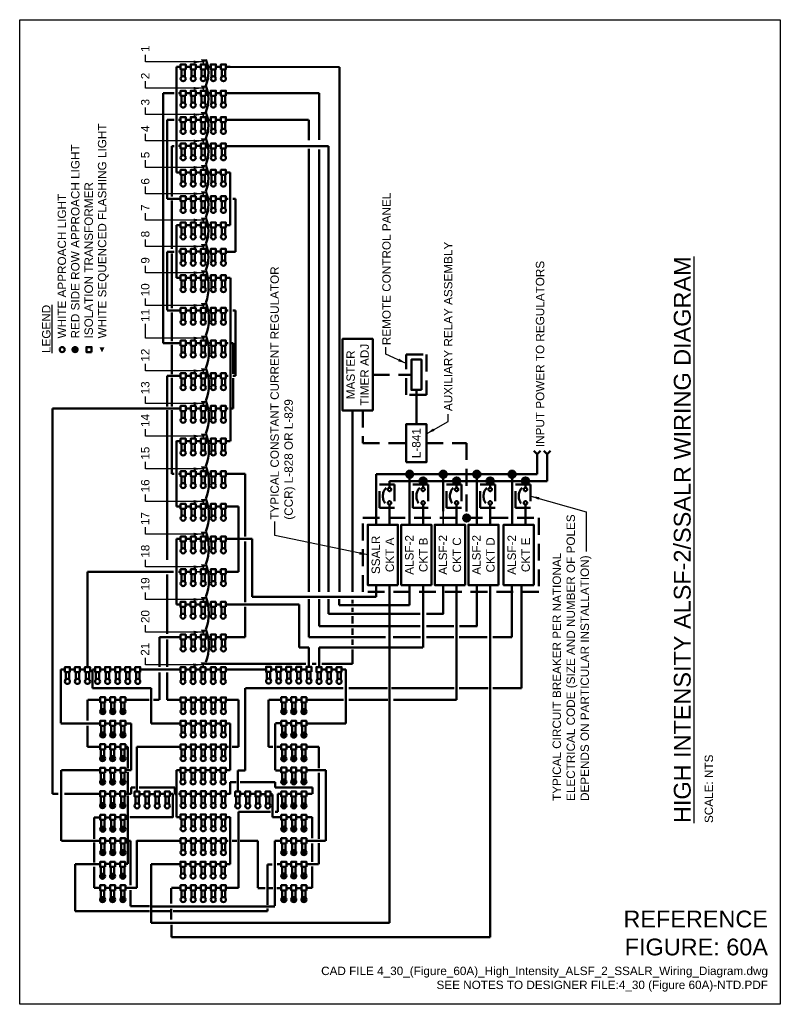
# Model space of a CAD drawing. Header units: inches. Extents: x 0 to 8.5, y 0 to 11.
import ezdxf
from ezdxf.enums import TextEntityAlignment as Align

# ---------------------------------------------------------------- set-up
doc = ezdxf.new("R2010")
doc.units = ezdxf.units.IN
doc.header["$LTSCALE"] = 0.375
doc.header["$MEASUREMENT"] = 0
doc.linetypes.add('DASHED', pattern=[0.75, 0.5, -0.25])
doc.layers.get('0').update_dxf_attribs({"linetype": 'CONTINUOUS', "lineweight": 35})
for name, color, linetype, lineweight in [('E-AFLD-DEVC', 23, 'CONTINUOUS', 50), ('E-AFLD-LITE-APPR', 203, 'CONTINUOUS', 50), ('E-AFLD-LITE-RUNW', 203, 'CONTINUOUS', 50), ('E-DETL', 3, 'CONTINUOUS', 35), ('E-POWR-CIRC', 83, 'CONTINUOUS', 50), ('E-POWR-DEVC', 23, 'CONTINUOUS', 50), ('G-ANNO-RDME', 5, 'CONTINUOUS', 18)]:
    doc.layers.add(name, color=color, linetype=linetype, lineweight=lineweight)
doc.layers.add('G-ANNO-TEXT', color=7, linetype='CONTINUOUS')
doc.layers.add('G-ANNO-TTLB', color=7, linetype='CONTINUOUS')
doc.styles.add('00-E-TITLE-1_1', font='arial.ttf', dxfattribs={"height": 0.1875})
doc.styles.add('01-E-BLDG-1_1', font='arial.ttf', dxfattribs={"height": 0.09375})
doc.styles.add('ROMANS', font='ROMANS.SHX')
doc.styles.get("Standard").update_dxf_attribs({"font": 'simplex.shx'})
doc.dimstyles.new('STANDARD_1_3', dxfattribs={"dimtxt": 0.125, "dimasz": 0.125, "dimexe": 0.0625, "dimexo": 0.0625, "dimgap": 0.0625, "dimtad": 1, "dimdec": 4, "dimzin": 0, "dimdsep": 46, "dimlunit": 4, "dimtxsty": 'Standard', "dimcen": 0.09, "dimclrt": 2, "dimadec": 0, "dimazin": 0, "dimtfac": 1, "dimtdec": 4, "dimtmove": 2, "dimatfit": 3, "dimfxl": 1, "dimtolj": 1, "dimtzin": 0, "dimarcsym": 0})

# ---------------------------------------------------------------- blocks, each defined once
blk = doc.blocks.new('DSWTTO')
for p, q in [((0.056, 0.05), (0.275, 0.05)), ((0.056, -0.05), (0.275, -0.05))]:
    blk.add_line(p, q)
blk.add_lwpolyline([(0.275, -0.075), (0.275, 0.075), (0.425, 0.075), (0.425, -0.075)], close=True)
blk.add_circle((0, 0), 0.075)
blk = doc.blocks.new('FLSHR')
blk.add_solid([(0, 0), (0.15, -0.075), (0.15, 0.075)])
blk = doc.blocks.new('SFEMR')
for p, q in [((0.25, 0), (0, 0)), ((0.25, 0), (0.3, 0.05)), ((0.3, -0.05), (0.25, 0))]:
    blk.add_line(p, q)
at = {"style": 'ROMANS'}
blk.add_attdef('DEVNAME', text='', height=0.05, dxfattribs=at).set_placement((0.225, 0.009), align=Align.BOTTOM_RIGHT)
blk.add_attdef('PIN', text='', height=0.05, dxfattribs=at).set_placement((0.325, 0), align=Align.MIDDLE_LEFT)
blk = doc.blocks.new('A$C03C30148')
blk.add_hatch(color=256).paths.add_polyline_path([(0, 0.075, 1), (0.15, 0.075, 1)])
for p, q in [((0.131, 0.125), (0.35, 0.125)), ((0.131, 0.025), (0.35, 0.025))]:
    blk.add_line(p, q)
blk.add_lwpolyline([(0.35, 0), (0.35, 0.15), (0.5, 0.15), (0.5, 0)], close=True)
blk.add_circle((0.075, 0.075), 0.075)
blk = doc.blocks.new('*X7')
at = {"color": 0}
for p, q in [((-0.075, 0.006), (0.075, 0.006)), ((-0.075, 0.003), (0.075, 0.003)), ((-0.075, 0), (0.075, 0)), ((-0.074, 0.012), (0.074, 0.012)), ((-0.074, 0.009), (0.074, 0.009)), ((-0.073, 0.018), (0.073, 0.018)), ((-0.073, 0.015), (0.073, 0.015)), ((-0.072, 0.021), (0.072, 0.021)), ((-0.071, 0.024), (0.071, 0.024)), ((-0.07, 0.027), (0.07, 0.027)), ((-0.069, 0.03), (0.069, 0.03)), ((-0.067, 0.033), (0.067, 0.033)), ((-0.066, 0.036), (0.066, 0.036)), ((-0.064, 0.039), (0.064, 0.039)), ((-0.062, 0.042), (0.062, 0.042)), ((-0.06, 0.045), (0.06, 0.045)), ((-0.058, 0.048), (0.058, 0.048)), ((-0.055, 0.051), (0.055, 0.051)), ((-0.052, 0.054), (0.052, 0.054)), ((-0.049, 0.057), (0.049, 0.057)), ((-0.045, 0.06), (0.045, 0.06)), ((-0.041, 0.063), (0.041, 0.063)), ((-0.036, 0.066), (0.036, 0.066)), ((-0.029, 0.069), (0.029, 0.069)), ((-0.021, 0.072), (0.021, 0.072)), ((-0.075, -0.003), (0.075, -0.003)), ((-0.075, -0.006), (0.075, -0.006)), ((-0.074, -0.009), (0.074, -0.009)), ((-0.074, -0.012), (0.074, -0.012)), ((-0.073, -0.015), (0.073, -0.015)), ((-0.073, -0.018), (0.073, -0.018)), ((-0.072, -0.021), (0.072, -0.021)), ((-0.071, -0.024), (0.071, -0.024)), ((-0.07, -0.027), (0.07, -0.027)), ((-0.069, -0.03), (0.069, -0.03)), ((-0.067, -0.033), (0.067, -0.033)), ((-0.066, -0.036), (0.066, -0.036)), ((-0.064, -0.039), (0.064, -0.039)), ((-0.062, -0.042), (0.062, -0.042)), ((-0.06, -0.045), (0.06, -0.045)), ((-0.058, -0.048), (0.058, -0.048)), ((-0.055, -0.051), (0.055, -0.051)), ((-0.052, -0.054), (0.052, -0.054)), ((-0.049, -0.057), (0.049, -0.057)), ((-0.045, -0.06), (0.045, -0.06)), ((-0.041, -0.063), (0.041, -0.063)), ((-0.036, -0.066), (0.036, -0.066)), ((-0.029, -0.069), (0.029, -0.069)), ((-0.021, -0.072), (0.021, -0.072))]:
    blk.add_line(p, q, dxfattribs=at)
blk = doc.blocks.new('A$C534B0B4C')
blk.add_solid([(0, 0.028), (0.056, 0), (0.056, 0.056)])
blk = doc.blocks.new('UTPLN')
at = {"linetype": 'Continuous'}
h = blk.add_hatch(color=0, dxfattribs=at)
h.dxf.hatch_style = 1
h.paths.add_polyline_path([(-0.04, 0, 1), (0.04, 0, 1)])
at = {"color": 0, "linetype": 'Continuous'}
blk.add_circle((0, 0), 0.0403, dxfattribs=at)

msp = doc.modelspace()

# ---------------------------------------------------------------- linework, layer by layer
at = {"layer": 'E-AFLD-DEVC'}
msp.add_lwpolyline([(0.803, 7.286), (0.746, 7.286), (0.746, 7.342), (0.803, 7.342)], close=True, dxfattribs=at)
at = {"layer": 'E-AFLD-LITE-APPR'}
for centre in [(0.475, 7.314), (0.619, 7.314)]:
    msp.add_circle(centre, 0.0281, dxfattribs=at)
at = {"layer": 'E-DETL'}
for p, q in [((4.733, 5.358), (4.733, 5.508)), ((1.967, 4.832), (2.023, 4.832)), ((2.08, 4.832), (2.136, 4.832))]:
    msp.add_line(p, q, dxfattribs=at)
at = {"layer": 'E-POWR-CIRC'}
for p, q in [((1.752, 10.472), (1.799, 10.472)), ((1.752, 9.294), (1.752, 10.472)), ((1.855, 10.472), (1.911, 10.472)), ((1.967, 10.472), (2.023, 10.472)), ((2.08, 10.472), (2.136, 10.472)), ((2.192, 10.472), (2.249, 10.472)), ((2.305, 10.472), (2.352, 10.472)), ((2.352, 10.472), (3.574, 10.471)), ((3.574, 4.608), (3.574, 10.47)), ((1.727, 10.18), (1.602, 10.18)), ((1.602, 10.18), (1.602, 7.386)), ((1.775, 10.178), (1.799, 10.178)), ((1.855, 10.178), (1.911, 10.178)), ((1.967, 10.178), (2.023, 10.178)), ((2.08, 10.178), (2.136, 10.178)), ((2.192, 10.178), (2.249, 10.178)), ((2.305, 10.179), (3.348, 10.179)), ((3.346, 9.658), (3.346, 10.178)), ((1.649, 9), (1.649, 9.883)), ((1.649, 9.883), (1.727, 9.883)), ((1.775, 9.883), (1.799, 9.883)), ((1.855, 9.883), (1.911, 9.883)), ((1.967, 9.883), (2.023, 9.883)), ((2.08, 9.883), (2.136, 9.883)), ((2.192, 9.883), (2.249, 9.883)), ((2.305, 9.883), (3.228, 9.883)), ((3.23, 9.881), (3.23, 9.655)), ((1.727, 9.588), (1.702, 9.588)), ((1.702, 9.588), (1.702, 9.023)), ((1.775, 9.589), (1.799, 9.589)), ((1.855, 9.589), (1.911, 9.589)), ((1.967, 9.589), (2.023, 9.589)), ((2.08, 9.589), (2.136, 9.589)), ((2.192, 9.589), (2.249, 9.589)), ((2.305, 9.586), (3.452, 9.586)), ((3.452, 4.608), (3.452, 9.586)), ((3.23, 9.556), (3.23, 4.608)), ((3.346, 4.608), (3.346, 9.551)), ((1.752, 9.294), (1.799, 9.294)), ((1.855, 9.294), (1.911, 9.294)), ((1.967, 9.294), (2.023, 9.294)), ((2.08, 9.294), (2.136, 9.294)), ((2.192, 9.294), (2.249, 9.294)), ((2.305, 9.294), (2.352, 9.294)), ((2.352, 8.705), (2.352, 9.294)), ((1.797, 8.998), (1.649, 8.998)), ((1.702, 8.979), (1.702, 8.439)), ((1.855, 9), (1.911, 9)), ((1.967, 9), (2.023, 9)), ((2.08, 9), (2.136, 9)), ((2.192, 9), (2.249, 9)), ((2.304, 8.999), (2.329, 8.999)), ((2.413, 8.999), (2.382, 8.999)), ((2.413, 8.408), (2.413, 8.999)), ((1.752, 8.705), (1.799, 8.705)), ((1.752, 8.116), (1.752, 8.705)), ((1.855, 8.705), (1.911, 8.705)), ((1.967, 8.705), (2.023, 8.705)), ((2.08, 8.705), (2.136, 8.705)), ((2.192, 8.705), (2.249, 8.705)), ((2.305, 8.705), (2.352, 8.705)), ((1.649, 8.408), (1.727, 8.408)), ((1.649, 7.753), (1.649, 8.407)), ((1.702, 8.389), (1.702, 7.776)), ((1.775, 8.411), (1.799, 8.411)), ((1.855, 8.411), (1.911, 8.411)), ((1.967, 8.411), (2.023, 8.411)), ((2.08, 8.411), (2.136, 8.411)), ((2.192, 8.411), (2.249, 8.411)), ((2.304, 8.408), (2.413, 8.408)), ((1.752, 8.116), (1.799, 8.116)), ((1.855, 8.116), (1.911, 8.116)), ((1.967, 8.116), (2.023, 8.116)), ((2.08, 8.116), (2.136, 8.116)), ((2.192, 8.116), (2.249, 8.116)), ((2.305, 8.116), (2.352, 8.116)), ((2.354, 6.291), (2.354, 8.116)), ((1.795, 7.752), (1.649, 7.752)), ((1.702, 7.729), (1.702, 7.408)), ((1.855, 7.751), (1.911, 7.751)), ((1.967, 7.751), (2.023, 7.751)), ((2.08, 7.751), (2.136, 7.751)), ((2.192, 7.751), (2.249, 7.751)), ((2.305, 7.751), (2.328, 7.751)), ((2.382, 7.752), (2.413, 7.752)), ((2.413, 7.752), (2.413, 7.023)), ((1.602, 7.386), (1.798, 7.387)), ((1.855, 7.386), (1.911, 7.386)), ((1.967, 7.386), (2.023, 7.386)), ((2.08, 7.386), (2.136, 7.386)), ((2.192, 7.386), (2.249, 7.386)), ((2.305, 7.386), (2.328, 7.386)), ((2.386, 7.387), (2.367, 7.387)), ((2.386, 7.044), (2.386, 7.387)), ((1.702, 7.041), (1.702, 7.369)), ((1.649, 7.022), (1.799, 7.022)), ((1.649, 7.022), (1.649, 6.677)), ((1.702, 6.999), (1.702, 6.678)), ((1.855, 7.022), (1.911, 7.022)), ((1.967, 7.022), (2.023, 7.022)), ((2.08, 7.022), (2.136, 7.022)), ((2.192, 7.022), (2.249, 7.022)), ((2.305, 7.022), (2.328, 7.022)), ((2.413, 7.023), (2.382, 7.023)), ((2.386, 6.656), (2.386, 6.995)), ((4.433, 6.483), (4.433, 6.864)), ((0.368, 6.657), (1.799, 6.657)), ((0.368, 2.352), (0.368, 6.657)), ((1.649, 6.639), (1.649, 4.966)), ((1.702, 6.638), (1.702, 5.928)), ((1.855, 6.657), (1.911, 6.657)), ((1.967, 6.657), (2.023, 6.657)), ((2.08, 6.657), (2.136, 6.657)), ((2.192, 6.657), (2.249, 6.657)), ((2.305, 6.657), (2.328, 6.657)), ((2.365, 6.656), (2.386, 6.656)), ((3.72, 6.633), (3.72, 4.608)), ((1.752, 5.562), (1.751, 6.295)), ((1.752, 6.292), (1.799, 6.292)), ((1.855, 6.292), (1.911, 6.292)), ((1.967, 6.292), (2.023, 6.292)), ((2.08, 6.292), (2.136, 6.292)), ((2.192, 6.292), (2.249, 6.292)), ((2.305, 6.292), (2.352, 6.292)), ((5.783, 5.921), (5.783, 5.958)), ((5.895, 5.846), (5.895, 5.958)), ((1.702, 5.928), (1.726, 5.928)), ((1.775, 5.927), (1.799, 5.927)), ((1.855, 5.927), (1.911, 5.927)), ((1.967, 5.927), (2.023, 5.927)), ((2.08, 5.927), (2.136, 5.927)), ((2.192, 5.927), (2.249, 5.927)), ((2.305, 5.927), (2.52, 5.927)), ((2.52, 5.226), (2.52, 5.926)), ((3.983, 5.358), (3.983, 5.921)), ((3.983, 5.921), (4.995, 5.921)), ((4.133, 5.771), (4.133, 5.846)), ((4.133, 5.846), (4.995, 5.846)), ((4.358, 5.358), (4.358, 5.921)), ((4.508, 5.771), (4.508, 5.846)), ((4.733, 5.508), (4.733, 5.921)), ((4.883, 5.771), (4.883, 5.846)), ((4.995, 5.921), (5.783, 5.921)), ((4.995, 5.846), (5.895, 5.846)), ((5.108, 5.358), (5.108, 5.921)), ((5.258, 5.771), (5.258, 5.846)), ((5.502, 5.358), (5.502, 5.921)), ((5.652, 5.771), (5.652, 5.846)), ((1.752, 5.562), (1.799, 5.562)), ((1.855, 5.562), (1.911, 5.562)), ((1.967, 5.562), (2.023, 5.562)), ((2.08, 5.562), (2.136, 5.562)), ((2.192, 5.562), (2.249, 5.562)), ((2.305, 5.562), (2.352, 5.562)), ((2.445, 5.562), (2.352, 5.562)), ((2.445, 4.832), (2.445, 5.562)), ((4.133, 5.583), (4.133, 5.358)), ((4.508, 5.583), (4.508, 5.358)), ((4.883, 5.358), (4.883, 5.583)), ((5.258, 5.583), (5.258, 5.358)), ((5.652, 5.583), (5.652, 5.358)), ((1.752, 5.199), (1.799, 5.199)), ((1.753, 5.199), (1.753, 4.465)), ((1.855, 5.199), (1.911, 5.199)), ((1.967, 5.199), (2.023, 5.199)), ((2.08, 5.199), (2.136, 5.199)), ((2.192, 5.199), (2.249, 5.199)), ((2.305, 5.199), (2.352, 5.199)), ((2.352, 5.199), (2.597, 5.201)), ((2.597, 4.552), (2.597, 5.201)), ((2.52, 4.494), (2.52, 5.169)), ((0.758, 4.832), (1.72, 4.832)), ((0.758, 3.767), (0.758, 4.832)), ((1.649, 4.801), (1.649, 4.138)), ((1.773, 4.832), (1.798, 4.832)), ((1.855, 4.832), (1.911, 4.832)), ((2.192, 4.832), (2.249, 4.832)), ((2.305, 4.832), (2.352, 4.832)), ((2.352, 4.832), (2.445, 4.832)), ((3.983, 4.683), (3.983, 4.552)), ((4.133, 4.683), (4.133, 0.91)), ((4.358, 4.683), (4.358, 4.458)), ((4.508, 4.683), (4.508, 3.986)), ((4.733, 4.683), (4.733, 4.364)), ((4.883, 4.683), (4.883, 3.401)), ((5.11, 4.683), (5.11, 4.226)), ((5.258, 4.683), (5.258, 0.75)), ((5.499, 4.683), (5.499, 4.102)), ((5.607, 3.533), (5.607, 4.683)), ((2.597, 4.552), (3.983, 4.552)), ((3.23, 4.528), (3.23, 4.102)), ((3.346, 4.226), (3.346, 4.528)), ((3.452, 4.364), (3.452, 4.528)), ((3.572, 4.458), (3.572, 4.528)), ((3.72, 4.518), (3.72, 4.477)), ((1.752, 4.465), (1.799, 4.465)), ((1.855, 4.465), (1.911, 4.465)), ((1.967, 4.465), (2.023, 4.465)), ((2.08, 4.465), (2.136, 4.465)), ((2.192, 4.465), (2.249, 4.465)), ((2.305, 4.465), (2.352, 4.465)), ((3.122, 4.465), (2.352, 4.465)), ((2.52, 4.103), (2.52, 4.442)), ((3.122, 3.986), (3.122, 4.465)), ((4.358, 4.458), (3.572, 4.458)), ((3.72, 4.431), (3.72, 4.386)), ((3.452, 4.364), (4.477, 4.364)), ((3.72, 4.338), (3.72, 4.254)), ((4.545, 4.364), (4.735, 4.364)), ((3.346, 4.226), (4.477, 4.226)), ((3.72, 4.199), (3.72, 4.126)), ((4.545, 4.226), (4.851, 4.226)), ((4.914, 4.226), (5.111, 4.226)), ((1.561, 3.772), (1.561, 4.1)), ((1.563, 4.102), (1.799, 4.102)), ((1.649, 4.075), (1.649, 3.772)), ((1.855, 4.102), (1.911, 4.102)), ((1.967, 4.102), (2.023, 4.102)), ((2.08, 4.102), (2.136, 4.102)), ((2.192, 4.102), (2.249, 4.102)), ((2.305, 4.102), (2.52, 4.102)), ((4.087, 4.102), (3.23, 4.102)), ((3.72, 4.074), (3.72, 4.015)), ((4.173, 4.102), (4.479, 4.102)), ((4.545, 4.102), (4.851, 4.102)), ((4.912, 4.102), (5.225, 4.102)), ((5.288, 4.102), (5.499, 4.102)), ((3.233, 3.986), (3.122, 3.986)), ((3.233, 3.771), (3.233, 3.986)), ((3.345, 3.986), (4.507, 3.986)), ((3.345, 3.986), (3.345, 3.767)), ((3.72, 3.964), (3.72, 3.803)), ((0.897, 3.74), (0.955, 3.74)), ((1.011, 3.74), (1.066, 3.74)), ((1.124, 3.74), (1.179, 3.74)), ((1.235, 3.74), (1.29, 3.74)), ((2.069, 3.803), (3.197, 3.803)), ((3.267, 3.803), (3.314, 3.803)), ((3.377, 3.803), (3.72, 3.803)), ((3.72, 3.803), (3.72, 3.803)), ((0.458, 3.739), (0.505, 3.739)), ((0.458, 3.739), (0.458, 3.14)), ((0.561, 3.739), (0.617, 3.739)), ((0.674, 3.739), (0.729, 3.739)), ((0.814, 3.739), (0.814, 3.533)), ((0.814, 3.739), (0.841, 3.739)), ((1.752, 3.739), (1.347, 3.739)), ((1.561, 3.402), (1.561, 3.706)), ((1.649, 3.706), (1.649, 3.401)), ((1.752, 3.739), (1.799, 3.739)), ((1.855, 3.739), (1.911, 3.739)), ((1.967, 3.739), (2.023, 3.739)), ((2.08, 3.739), (2.136, 3.739)), ((2.192, 3.739), (2.249, 3.739)), ((2.305, 3.739), (2.352, 3.739)), ((2.352, 3.739), (2.752, 3.739)), ((2.807, 3.739), (2.865, 3.739)), ((2.923, 3.739), (2.976, 3.739)), ((3.034, 3.739), (3.09, 3.739)), ((3.147, 3.739), (3.203, 3.739)), ((3.374, 3.739), (3.43, 3.739)), ((3.486, 3.739), (3.542, 3.739)), ((3.599, 3.739), (3.645, 3.739)), ((3.645, 3.139), (3.645, 3.739)), ((0.814, 3.533), (1.47, 3.533)), ((1.47, 3.533), (1.47, 3.139)), ((2.52, 2.611), (2.52, 3.533)), ((2.522, 3.533), (3.615, 3.533)), ((3.677, 3.533), (4.112, 3.533)), ((4.154, 3.533), (4.855, 3.533)), ((4.911, 3.533), (5.234, 3.533)), ((5.286, 3.533), (5.607, 3.533)), ((0.758, 3.402), (0.758, 3.169)), ((0.76, 3.402), (0.9, 3.402)), ((0.955, 3.402), (1.013, 3.402)), ((1.069, 3.402), (1.124, 3.402)), ((1.182, 3.401), (1.447, 3.401)), ((1.559, 3.401), (1.495, 3.401)), ((1.649, 3.401), (1.752, 3.401)), ((1.752, 3.401), (1.799, 3.401)), ((1.855, 3.401), (1.911, 3.401)), ((1.967, 3.401), (2.023, 3.401)), ((2.08, 3.401), (2.136, 3.401)), ((2.192, 3.401), (2.249, 3.401)), ((2.305, 3.401), (2.445, 3.401)), ((2.445, 2.878), (2.445, 3.401)), ((2.782, 3.402), (2.782, 2.878)), ((2.783, 3.401), (2.923, 3.401)), ((2.978, 3.401), (3.034, 3.401)), ((3.092, 3.401), (3.148, 3.401)), ((3.205, 3.401), (3.617, 3.401)), ((3.677, 3.401), (4.114, 3.401)), ((4.177, 3.401), (4.883, 3.401)), ((0.46, 3.139), (0.9, 3.139)), ((0.758, 3.11), (0.758, 2.876)), ((0.956, 3.139), (1.011, 3.139)), ((1.069, 3.139), (1.124, 3.139)), ((1.182, 3.139), (1.245, 3.139)), ((1.245, 2.615), (1.245, 3.139)), ((1.47, 3.139), (1.752, 3.139)), ((1.752, 3.139), (1.799, 3.139)), ((1.855, 3.139), (1.911, 3.139)), ((1.967, 3.139), (2.023, 3.139)), ((2.08, 3.139), (2.136, 3.139)), ((2.192, 3.139), (2.249, 3.139)), ((2.305, 3.139), (2.352, 3.139)), ((2.352, 2.614), (2.352, 3.139)), ((2.856, 2.614), (2.856, 3.138)), ((2.857, 3.14), (2.922, 3.14)), ((2.978, 3.14), (3.034, 3.14)), ((3.091, 3.14), (3.149, 3.14)), ((3.207, 3.139), (3.645, 3.139)), ((0.757, 2.876), (0.898, 2.876)), ((0.955, 2.876), (1.011, 2.876)), ((1.124, 2.876), (1.067, 2.876)), ((1.18, 2.876), (1.208, 2.876)), ((1.208, 2.876), (1.208, 2.636)), ((1.309, 2.877), (1.309, 2.378)), ((1.752, 2.876), (1.309, 2.876)), ((1.752, 2.876), (1.799, 2.876)), ((1.855, 2.876), (1.911, 2.876)), ((1.967, 2.876), (2.023, 2.876)), ((2.08, 2.876), (2.136, 2.876)), ((2.192, 2.876), (2.249, 2.876)), ((2.305, 2.876), (2.333, 2.876)), ((2.445, 2.876), (2.374, 2.876)), ((2.782, 2.878), (2.83, 2.878)), ((2.873, 2.876), (2.923, 2.876)), ((2.979, 2.876), (3.034, 2.876)), ((3.092, 2.876), (3.147, 2.876)), ((3.206, 2.876), (3.342, 2.876)), ((3.342, 2.64), (3.342, 2.877)), ((0.465, 1.827), (0.465, 2.615)), ((0.467, 2.614), (0.898, 2.614)), ((0.955, 2.614), (1.011, 2.614)), ((1.067, 2.614), (1.124, 2.614)), ((1.182, 2.614), (1.245, 2.614)), ((1.208, 2.594), (1.208, 2.368)), ((1.752, 2.614), (1.799, 2.614)), ((1.752, 2.089), (1.752, 2.614)), ((1.855, 2.614), (1.911, 2.614)), ((1.967, 2.614), (2.023, 2.614)), ((2.08, 2.614), (2.136, 2.614)), ((2.192, 2.614), (2.249, 2.614)), ((2.305, 2.614), (2.352, 2.614)), ((2.521, 2.611), (2.436, 2.611)), ((2.436, 2.611), (2.436, 2.375)), ((2.923, 2.613), (2.857, 2.613)), ((3.034, 2.613), (2.978, 2.613)), ((3.148, 2.613), (3.092, 2.613)), ((3.206, 2.614), (3.422, 2.614)), ((3.342, 1.848), (3.342, 2.587)), ((3.42, 1.826), (3.42, 2.614)), ((1.246, 2.351), (1.246, 2.423)), ((1.246, 2.423), (1.292, 2.423)), ((1.335, 2.423), (1.732, 2.423)), ((1.732, 2.423), (1.732, 2.349)), ((2.352, 2.349), (2.352, 2.48)), ((2.352, 2.48), (2.421, 2.48)), ((2.854, 2.48), (2.464, 2.48)), ((2.854, 2.421), (2.854, 2.48)), ((3.272, 2.421), (2.854, 2.421)), ((3.272, 2.35), (3.272, 2.421)), ((0.43, 2.352), (0.367, 2.352)), ((0.897, 2.352), (0.502, 2.352)), ((1.009, 2.351), (0.953, 2.351)), ((1.121, 2.352), (1.067, 2.352)), ((1.18, 2.351), (1.245, 2.351)), ((1.208, 2.332), (1.208, 1.568)), ((1.337, 2.349), (1.394, 2.349)), ((1.451, 2.349), (1.506, 2.349)), ((1.567, 2.351), (1.62, 2.351)), ((1.679, 2.351), (1.711, 2.351)), ((1.711, 2.351), (1.711, 2.087)), ((1.732, 2.349), (1.743, 2.349)), ((1.775, 2.351), (1.799, 2.351)), ((1.855, 2.351), (1.911, 2.351)), ((1.967, 2.351), (2.023, 2.351)), ((2.08, 2.351), (2.136, 2.351)), ((2.192, 2.351), (2.249, 2.351)), ((2.305, 2.351), (2.352, 2.351)), ((2.464, 2.352), (2.523, 2.352)), ((2.575, 2.351), (2.632, 2.351)), ((2.689, 2.347), (2.742, 2.347)), ((2.8, 2.347), (2.827, 2.347)), ((2.827, 2.345), (2.827, 2.089)), ((2.886, 2.351), (2.886, 2.149)), ((2.886, 2.35), (2.923, 2.35)), ((2.978, 2.35), (3.034, 2.35)), ((3.092, 2.35), (3.148, 2.35)), ((3.203, 2.35), (3.27, 2.35)), ((2.445, 1.301), (2.445, 2.149)), ((2.801, 2.149), (2.447, 2.149)), ((2.886, 2.149), (2.854, 2.149)), ((0.831, 2.088), (0.9, 2.088)), ((0.831, 1.848), (0.831, 2.087)), ((1.011, 2.088), (0.956, 2.088)), ((1.125, 2.089), (1.069, 2.089)), ((1.182, 2.089), (1.197, 2.089)), ((1.711, 2.089), (1.231, 2.089)), ((1.752, 2.089), (1.799, 2.089)), ((1.855, 2.089), (1.911, 2.089)), ((1.967, 2.089), (2.023, 2.089)), ((2.08, 2.089), (2.136, 2.089)), ((2.192, 2.089), (2.249, 2.089)), ((2.305, 2.089), (2.352, 2.089)), ((2.352, 1.564), (2.352, 2.089)), ((2.826, 2.09), (2.923, 2.09)), ((2.978, 2.09), (3.034, 2.09)), ((3.092, 2.09), (3.148, 2.09)), ((3.203, 2.089), (3.27, 2.089)), ((3.27, 1.855), (3.27, 2.089)), ((0.9, 1.825), (0.467, 1.825)), ((0.831, 1.586), (0.831, 1.806)), ((1.011, 1.826), (0.956, 1.826)), ((1.122, 1.826), (1.067, 1.826)), ((1.182, 1.826), (1.199, 1.826)), ((1.238, 1.825), (1.221, 1.825)), ((1.238, 1.331), (1.238, 1.825)), ((1.309, 1.303), (1.309, 1.831)), ((1.752, 1.826), (1.309, 1.826)), ((1.752, 1.826), (1.799, 1.826)), ((1.855, 1.826), (1.911, 1.826)), ((1.967, 1.826), (2.023, 1.826)), ((2.08, 1.826), (2.136, 1.826)), ((2.192, 1.826), (2.249, 1.826)), ((2.305, 1.826), (2.328, 1.826)), ((2.375, 1.827), (2.428, 1.827)), ((2.464, 1.827), (2.66, 1.827)), ((2.66, 1.827), (2.66, 1.301)), ((2.85, 1.827), (2.85, 1.099)), ((2.923, 1.827), (2.85, 1.827)), ((3.034, 1.827), (2.979, 1.827)), ((3.148, 1.827), (3.092, 1.827)), ((3.206, 1.826), (3.418, 1.826)), ((3.27, 1.591), (3.27, 1.798)), ((3.342, 1.564), (3.342, 1.8)), ((0.619, 1.567), (0.619, 1.042)), ((0.619, 1.567), (0.897, 1.567)), ((1.008, 1.568), (0.953, 1.568)), ((1.124, 1.568), (1.064, 1.568)), ((1.18, 1.568), (1.208, 1.568)), ((1.47, 0.91), (1.47, 1.564)), ((1.47, 1.564), (1.752, 1.564)), ((1.752, 1.564), (1.799, 1.564)), ((1.855, 1.564), (1.911, 1.564)), ((1.967, 1.564), (2.023, 1.564)), ((2.08, 1.564), (2.136, 1.564)), ((2.192, 1.564), (2.249, 1.564)), ((2.305, 1.564), (2.352, 1.564)), ((2.822, 1.563), (2.77, 1.563)), ((2.77, 1.563), (2.77, 1.113)), ((2.923, 1.564), (2.877, 1.564)), ((3.036, 1.564), (2.98, 1.564)), ((3.149, 1.564), (3.092, 1.564)), ((3.205, 1.564), (3.34, 1.564)), ((0.831, 1.301), (0.831, 1.534)), ((3.27, 1.301), (3.27, 1.538)), ((0.831, 1.301), (0.899, 1.301)), ((0.955, 1.301), (1.01, 1.301)), ((1.068, 1.301), (1.124, 1.301)), ((1.182, 1.301), (1.309, 1.301)), ((1.238, 1.095), (1.238, 1.276)), ((1.694, 1.297), (1.694, 1.128)), ((1.752, 1.301), (1.695, 1.301)), ((1.752, 1.301), (1.799, 1.301)), ((1.855, 1.301), (1.911, 1.301)), ((1.967, 1.301), (2.023, 1.301)), ((2.08, 1.301), (2.136, 1.301)), ((2.192, 1.301), (2.249, 1.301)), ((2.305, 1.301), (2.352, 1.301)), ((2.352, 1.301), (2.445, 1.301)), ((2.66, 1.299), (2.744, 1.299)), ((2.786, 1.299), (2.829, 1.299)), ((2.872, 1.299), (2.923, 1.299)), ((2.98, 1.299), (3.036, 1.299)), ((3.091, 1.299), (3.149, 1.299)), ((3.205, 1.301), (3.27, 1.301)), ((1.451, 1.042), (0.621, 1.042)), ((1.449, 1.095), (1.238, 1.095)), ((1.677, 1.039), (1.482, 1.039)), ((2.85, 1.094), (1.483, 1.094)), ((1.694, 1.065), (1.694, 0.946)), ((2.769, 1.039), (1.717, 1.039)), ((2.769, 1.071), (2.769, 1.039)), ((1.469, 0.91), (4.133, 0.91)), ((1.695, 0.887), (1.695, 0.75)), ((5.258, 0.75), (1.697, 0.75))]:
    msp.add_line(p, q, dxfattribs=at)
at = {"layer": 'E-POWR-CIRC', "linetype": 'DASHED'}
for p, q in [((3.945, 7.033), (4.377, 7.033)), ((3.833, 6.633), (3.833, 6.269)), ((3.833, 6.269), (4.319, 6.269)), ((4.544, 6.269), (4.995, 6.269)), ((4.995, 6.269), (4.995, 5.433))]:
    msp.add_line(p, q, dxfattribs=at)
at = {"layer": 'E-POWR-CIRC'}
for centre, radius, start, end in [((1.724, 10.409), 0.385, 337.5386, 22.4614), ((1.729, 10.115), 0.38, 337.2088, 22.7912), ((1.729, 9.82), 0.38, 337.2088, 22.7912), ((1.729, 9.526), 0.38, 337.2088, 22.7912), ((1.729, 9.231), 0.38, 337.2088, 22.7912), ((1.729, 8.937), 0.38, 337.2088, 22.7912), ((1.729, 8.642), 0.38, 337.2088, 22.7912), ((1.729, 8.348), 0.38, 337.2088, 22.7912), ((1.565, 8.018), 0.546, 340.4889, 19.5111), ((1.598, 7.653), 0.516, 339.2744, 20.7256), ((1.598, 7.288), 0.516, 339.2744, 20.7256), ((1.598, 6.923), 0.516, 339.2744, 20.7256), ((1.598, 6.559), 0.516, 339.2744, 20.7256), ((1.598, 6.194), 0.516, 339.2744, 20.7256), ((1.598, 5.829), 0.516, 339.2744, 20.7256), ((1.598, 5.464), 0.516, 339.2744, 20.7256), ((1.599, 5.099), 0.514, 339.219, 20.781), ((1.6, 4.734), 0.514, 339.1894, 20.8106), ((1.596, 4.369), 0.517, 339.3171, 20.6829), ((1.616, 4.006), 0.498, 338.2643, 21.2844)]:
    msp.add_arc(centre, radius, start, end, dxfattribs=at)
at = {"layer": 'E-POWR-DEVC', "linetype": 'DASHED'}
for p, q in [((3.833, 4.608), (3.833, 5.433)), ((3.833, 5.433), (5.802, 5.433)), ((5.802, 5.433), (5.802, 4.608)), ((5.802, 4.608), (3.833, 4.608))]:
    msp.add_line(p, q, dxfattribs=at)
at = {"layer": 'E-POWR-DEVC'}
for points in [[(3.945, 6.633), (3.608, 6.633), (3.608, 7.433), (3.945, 7.433)], [(4.489, 6.864), (4.377, 6.864), (4.377, 7.202), (4.489, 7.202)], [(4.319, 6.055), (4.319, 6.483), (4.546, 6.483), (4.546, 6.055)], [(4.227, 4.683), (3.889, 4.683), (3.889, 5.358), (4.227, 5.358)], [(4.602, 4.683), (4.264, 4.683), (4.264, 5.358), (4.602, 5.358)], [(4.977, 4.683), (4.639, 4.683), (4.639, 5.358), (4.977, 5.358)], [(5.352, 4.683), (5.014, 4.683), (5.014, 5.358), (5.352, 5.358)], [(5.745, 4.683), (5.408, 4.683), (5.408, 5.358), (5.745, 5.358)]]:
    msp.add_lwpolyline(points, close=True, dxfattribs=at)
at = {"layer": 'E-POWR-DEVC', "linetype": 'DASHED'}
for points in [[(4.545, 6.808), (4.32, 6.808), (4.32, 7.258), (4.545, 7.258)], [(4.189, 5.546), (4.02, 5.546), (4.02, 5.808), (4.189, 5.808)], [(4.564, 5.546), (4.395, 5.546), (4.395, 5.808), (4.564, 5.808)], [(4.939, 5.546), (4.77, 5.546), (4.77, 5.808), (4.939, 5.808)], [(5.314, 5.546), (5.145, 5.546), (5.145, 5.808), (5.314, 5.808)], [(5.708, 5.546), (5.539, 5.546), (5.539, 5.808), (5.708, 5.808)]]:
    msp.add_lwpolyline(points, close=True, dxfattribs=at)
for centre, radius in [((4.133, 5.752), 0.0187), ((4.508, 5.752), 0.0187), ((4.883, 5.752), 0.0187), ((5.258, 5.752), 0.0187), ((5.652, 5.752), 0.0188), ((4.133, 5.602), 0.0187), ((4.508, 5.602), 0.0187), ((4.883, 5.602), 0.0187), ((5.258, 5.602), 0.0187), ((5.652, 5.602), 0.0188)]:
    msp.add_circle(centre, radius, dxfattribs=at)
for centre in [(4.194, 5.677), (4.569, 5.677), (4.944, 5.677), (5.319, 5.677), (5.713, 5.677)]:
    msp.add_arc(centre, 0.136, 136.3972, 223.6028, dxfattribs=at)
at = {"layer": 'G-ANNO-TTLB'}
msp.add_lwpolyline([(0, 11), (8.5, 11), (8.5, 0), (0, 0)], close=True, dxfattribs=at)

# ---------------------------------------------------------------- block references
at = {"layer": 'E-AFLD-DEVC', "xscale": 0.375, "yscale": 0.375, "zscale": 0.375, "rotation": 90}
for name, p in [('DSWTTO', (1.827, 10.341)), ('DSWTTO', (1.939, 10.341)), ('DSWTTO', (2.052, 10.341)), ('DSWTTO', (2.164, 10.341)), ('DSWTTO', (2.277, 10.341)), ('DSWTTO', (1.827, 10.046)), ('DSWTTO', (1.939, 10.046)), ('DSWTTO', (2.052, 10.046)), ('DSWTTO', (2.164, 10.046)), ('DSWTTO', (2.277, 10.046)), ('DSWTTO', (1.827, 9.752)), ('DSWTTO', (1.939, 9.752)), ('DSWTTO', (2.052, 9.752)), ('DSWTTO', (2.164, 9.752)), ('DSWTTO', (2.277, 9.752)), ('DSWTTO', (1.827, 9.457)), ('DSWTTO', (1.939, 9.457)), ('DSWTTO', (2.052, 9.457)), ('DSWTTO', (2.164, 9.457)), ('DSWTTO', (2.277, 9.457)), ('DSWTTO', (1.827, 9.163)), ('DSWTTO', (1.939, 9.163)), ('DSWTTO', (2.052, 9.163)), ('DSWTTO', (2.164, 9.163)), ('DSWTTO', (2.277, 9.163)), ('DSWTTO', (1.827, 8.869)), ('DSWTTO', (1.939, 8.869)), ('DSWTTO', (2.052, 8.869)), ('DSWTTO', (2.164, 8.869)), ('DSWTTO', (2.277, 8.869)), ('DSWTTO', (1.827, 8.574)), ('DSWTTO', (1.939, 8.574)), ('DSWTTO', (2.052, 8.574)), ('DSWTTO', (2.164, 8.574)), ('DSWTTO', (2.277, 8.574)), ('DSWTTO', (1.827, 8.28)), ('DSWTTO', (1.939, 8.28)), ('DSWTTO', (2.052, 8.28)), ('DSWTTO', (2.164, 8.28)), ('DSWTTO', (2.277, 8.28)), ('DSWTTO', (1.827, 7.985)), ('DSWTTO', (1.939, 7.985)), ('DSWTTO', (2.052, 7.985)), ('DSWTTO', (2.164, 7.985)), ('DSWTTO', (2.277, 7.985)), ('DSWTTO', (1.827, 7.62)), ('DSWTTO', (1.939, 7.62)), ('DSWTTO', (2.052, 7.62)), ('DSWTTO', (2.164, 7.62)), ('DSWTTO', (2.277, 7.62)), ('DSWTTO', (1.827, 7.255)), ('DSWTTO', (1.939, 7.255)), ('DSWTTO', (2.052, 7.255)), ('DSWTTO', (2.164, 7.255)), ('DSWTTO', (2.277, 7.255)), ('DSWTTO', (1.827, 6.89)), ('DSWTTO', (1.939, 6.89)), ('DSWTTO', (2.052, 6.89)), ('DSWTTO', (2.164, 6.89)), ('DSWTTO', (2.277, 6.89)), ('DSWTTO', (1.827, 6.525)), ('DSWTTO', (1.939, 6.525)), ('DSWTTO', (2.052, 6.525)), ('DSWTTO', (2.164, 6.525)), ('DSWTTO', (2.277, 6.525)), ('DSWTTO', (1.827, 6.16)), ('DSWTTO', (1.939, 6.16)), ('DSWTTO', (2.052, 6.16)), ('DSWTTO', (2.164, 6.16)), ('DSWTTO', (2.277, 6.16)), ('DSWTTO', (1.827, 5.795)), ('DSWTTO', (1.939, 5.795)), ('DSWTTO', (2.052, 5.795)), ('DSWTTO', (2.164, 5.795)), ('DSWTTO', (2.277, 5.795)), ('DSWTTO', (1.827, 5.431)), ('DSWTTO', (1.939, 5.431)), ('DSWTTO', (2.052, 5.431)), ('DSWTTO', (2.164, 5.431)), ('DSWTTO', (2.277, 5.431)), ('DSWTTO', (1.827, 5.066)), ('DSWTTO', (1.939, 5.066)), ('DSWTTO', (2.052, 5.066)), ('DSWTTO', (2.164, 5.066)), ('DSWTTO', (2.277, 5.066)), ('DSWTTO', (1.827, 4.701)), ('DSWTTO', (1.939, 4.701)), ('DSWTTO', (2.052, 4.701)), ('DSWTTO', (2.164, 4.701)), ('DSWTTO', (2.277, 4.701)), ('DSWTTO', (1.825, 4.336)), ('DSWTTO', (1.938, 4.336)), ('DSWTTO', (2.05, 4.336)), ('DSWTTO', (2.163, 4.336)), ('DSWTTO', (2.275, 4.336)), ('DSWTTO', (1.827, 3.971)), ('DSWTTO', (1.939, 3.971)), ('DSWTTO', (2.052, 3.971)), ('DSWTTO', (2.164, 3.971)), ('DSWTTO', (2.277, 3.971)), ('DSWTTO', (0.533, 3.608)), ('DSWTTO', (0.645, 3.608)), ('DSWTTO', (0.758, 3.608)), ('DSWTTO', (0.87, 3.608)), ('DSWTTO', (0.983, 3.608)), ('DSWTTO', (1.095, 3.608)), ('DSWTTO', (1.208, 3.608)), ('DSWTTO', (1.32, 3.608)), ('DSWTTO', (1.825, 3.606)), ('DSWTTO', (1.938, 3.606)), ('DSWTTO', (2.05, 3.606)), ('DSWTTO', (2.163, 3.606)), ('DSWTTO', (2.275, 3.606)), ('DSWTTO', (2.782, 3.611)), ('DSWTTO', (2.894, 3.611)), ('DSWTTO', (3.007, 3.611)), ('DSWTTO', (3.119, 3.611)), ('DSWTTO', (3.232, 3.611)), ('DSWTTO', (3.345, 3.608)), ('DSWTTO', (3.458, 3.608)), ('DSWTTO', (3.57, 3.608)), ('A$C03C30148', (0.956, 3.242)), ('A$C03C30148', (1.068, 3.242)), ('A$C03C30148', (1.182, 3.242)), ('DSWTTO', (1.827, 3.27)), ('DSWTTO', (1.939, 3.27)), ('DSWTTO', (2.052, 3.27)), ('DSWTTO', (2.164, 3.27)), ('DSWTTO', (2.277, 3.27)), ('A$C03C30148', (2.98, 3.242)), ('A$C03C30148', (3.091, 3.242)), ('A$C03C30148', (3.205, 3.242)), ('A$C03C30148', (0.956, 2.981)), ('A$C03C30148', (1.068, 2.981)), ('A$C03C30148', (1.182, 2.981)), ('DSWTTO', (1.827, 3.009)), ('DSWTTO', (1.939, 3.009)), ('DSWTTO', (2.052, 3.009)), ('DSWTTO', (2.164, 3.009)), ('DSWTTO', (2.277, 3.009)), ('A$C03C30148', (2.98, 2.979)), ('A$C03C30148', (3.091, 2.979)), ('A$C03C30148', (3.205, 2.979)), ('A$C03C30148', (0.955, 2.717)), ('A$C03C30148', (1.067, 2.717)), ('A$C03C30148', (1.181, 2.717)), ('DSWTTO', (1.827, 2.745)), ('DSWTTO', (1.939, 2.745)), ('DSWTTO', (2.052, 2.745)), ('DSWTTO', (2.164, 2.745)), ('DSWTTO', (2.277, 2.745)), ('A$C03C30148', (2.98, 2.715)), ('A$C03C30148', (3.091, 2.715)), ('A$C03C30148', (3.205, 2.715)), ('A$C03C30148', (0.955, 2.454)), ('A$C03C30148', (1.067, 2.454)), ('A$C03C30148', (1.181, 2.454)), ('DSWTTO', (1.824, 2.484)), ('DSWTTO', (1.937, 2.484)), ('DSWTTO', (2.049, 2.484)), ('DSWTTO', (2.162, 2.484)), ('DSWTTO', (2.274, 2.484)), ('A$C03C30148', (2.98, 2.457)), ('A$C03C30148', (3.091, 2.457)), ('A$C03C30148', (3.205, 2.457)), ('A$C03C30148', (0.954, 2.192)), ('A$C03C30148', (1.066, 2.192)), ('A$C03C30148', (1.18, 2.192)), ('DSWTTO', (1.312, 2.217)), ('DSWTTO', (1.424, 2.217)), ('DSWTTO', (1.537, 2.217)), ('DSWTTO', (1.649, 2.217)), ('DSWTTO', (1.827, 2.22)), ('DSWTTO', (1.939, 2.22)), ('DSWTTO', (2.052, 2.22)), ('DSWTTO', (2.164, 2.22)), ('DSWTTO', (2.277, 2.22)), ('DSWTTO', (2.437, 2.217)), ('DSWTTO', (2.549, 2.217)), ('DSWTTO', (2.662, 2.217)), ('DSWTTO', (2.774, 2.217)), ('A$C03C30148', (2.98, 2.189)), ('A$C03C30148', (3.091, 2.189)), ('A$C03C30148', (3.205, 2.189)), ('A$C03C30148', (0.956, 1.928)), ('A$C03C30148', (1.068, 1.928)), ('A$C03C30148', (1.182, 1.928)), ('DSWTTO', (1.827, 1.962)), ('DSWTTO', (1.939, 1.962)), ('DSWTTO', (2.052, 1.962)), ('DSWTTO', (2.164, 1.962)), ('DSWTTO', (2.277, 1.962)), ('A$C03C30148', (2.98, 1.929)), ('A$C03C30148', (3.091, 1.929)), ('A$C03C30148', (3.205, 1.929)), ('A$C03C30148', (0.956, 1.667)), ('A$C03C30148', (1.068, 1.667)), ('A$C03C30148', (1.182, 1.667)), ('DSWTTO', (1.827, 1.695)), ('DSWTTO', (1.939, 1.695)), ('DSWTTO', (2.052, 1.695)), ('DSWTTO', (2.164, 1.695)), ('DSWTTO', (2.277, 1.695)), ('A$C03C30148', (2.98, 1.667)), ('A$C03C30148', (3.091, 1.667)), ('A$C03C30148', (3.205, 1.667)), ('A$C03C30148', (0.954, 1.403)), ('A$C03C30148', (1.066, 1.403)), ('A$C03C30148', (1.18, 1.403)), ('DSWTTO', (1.824, 1.433)), ('DSWTTO', (1.937, 1.433)), ('DSWTTO', (2.049, 1.433)), ('DSWTTO', (2.162, 1.433)), ('DSWTTO', (2.274, 1.433)), ('A$C03C30148', (2.98, 1.406)), ('A$C03C30148', (3.091, 1.406)), ('A$C03C30148', (3.205, 1.406)), ('A$C03C30148', (0.955, 1.142)), ('A$C03C30148', (1.067, 1.142)), ('A$C03C30148', (1.181, 1.142)), ('DSWTTO', (1.827, 1.17)), ('DSWTTO', (1.939, 1.17)), ('DSWTTO', (2.052, 1.17)), ('DSWTTO', (2.164, 1.17)), ('DSWTTO', (2.277, 1.17)), ('A$C03C30148', (2.98, 1.142)), ('A$C03C30148', (3.091, 1.142)), ('A$C03C30148', (3.205, 1.142))]:
    msp.add_blockref(name, p, dxfattribs=at)
at = {"layer": 'E-AFLD-LITE-APPR', "xscale": 0.375, "yscale": 0.375, "zscale": 0.375, "rotation": 90}
msp.add_blockref('*X7', (0.619, 7.314), dxfattribs=at)
at = {"layer": 'E-AFLD-LITE-RUNW', "xscale": 0.375, "yscale": 0.375, "zscale": 0.375, "rotation": 90}
for p in [(2.052, 10.5), (2.052, 10.206), (2.052, 9.911), (2.052, 9.617), (2.052, 9.322), (2.052, 9.028), (2.052, 8.733), (2.052, 8.439), (2.052, 8.144), (2.052, 7.78), (2.052, 7.415), (2.052, 7.05), (2.052, 6.685), (2.052, 6.32), (2.052, 5.955), (2.052, 5.59), (2.051, 5.225), (2.052, 4.86), (2.052, 4.495), (2.052, 4.13), (2.05, 3.765)]:
    msp.add_blockref('FLSHR', p, dxfattribs=at)
at = {"layer": 'E-AFLD-LITE-RUNW', "rotation": 90}
msp.add_blockref('A$C534B0B4C', (0.948, 7.283), dxfattribs=at)
at = {"layer": 'E-POWR-CIRC', "xscale": 0.75, "yscale": 0.75, "zscale": 0.75, "rotation": 90}
for p in [(5.783, 5.958), (5.895, 5.958)]:
    msp.add_blockref('SFEMR', p, dxfattribs=at)
at = {"layer": 'E-POWR-CIRC'}
for p in [(4.358, 5.921), (4.733, 5.921), (5.108, 5.921), (5.502, 5.921), (4.508, 5.846), (4.883, 5.846), (5.258, 5.846), (5.652, 5.846), (4.995, 5.433)]:
    msp.add_blockref('UTPLN', p, dxfattribs=at)

# ---------------------------------------------------------------- texts
at = {"layer": 'G-ANNO-RDME', "attachment_point": 9}
for s, insert, char_height, width, style in [('REFERENCE FIGURE: 60A', (8.362, 0.544), 0.1875, 1.67885, '00-E-TITLE-1_1'), ('CAD FILE 4_30_(Figure_60A)_High_Intensity_ALSF_2_SSALR_Wiring_Diagram.dwg\\PSEE NOTES TO DESIGNER FILE:4_30 (Figure 60A)-NTD.PDF', (8.362, 0.142), 0.09375, 5.15935, '01-E-BLDG-1_1')]:
    msp.add_mtext(s, dxfattribs=dict(at, insert=insert, char_height=char_height, width=width, style=style))
at = {"layer": 'G-ANNO-TEXT', "style": '01-E-BLDG-1_1'}
for s, height, p in [('WHITE SEQUENCED FLASHING LIGHT', 0.09375, (0.968, 7.439)), ('RED SIDE ROW APPROACH LIGHT', 0.09375, (0.668, 7.439)), ('ISOLATION TRANSFORMER', 0.09375, (0.818, 7.439)), ('WHITE APPROACH LIGHT ', 0.09375, (0.518, 7.439)), ('AUXILIARY RELAY ASSEMBLY', 0.09375, (4.835, 6.627)), ('INPUT POWER TO REGULATORS', 0.09375, (5.862, 6.225)), ('%%ULEGEND', 0.0938, (0.344, 7.276)), ('SCALE: NTS', 0.0938, (7.748, 2.025))]:
    msp.add_text(s, height=height, rotation=90, dxfattribs=at).set_placement(p)
msp.add_text('REMOTE CONTROL PANEL', height=0.09375, rotation=90, dxfattribs=at).set_placement((4.099, 7.364), align=Align.MIDDLE_LEFT)
at = {"layer": 'G-ANNO-TEXT', "rotation": 90, "style": '01-E-BLDG-1_1'}
for s, insert, char_height, width, attachment_point in [('1', (1.356, 10.639), 0.0938, 0.09413, 1), ('2', (1.356, 10.335), 0.0938, 0.09413, 1), ('3', (1.356, 10.041), 0.0938, 0.09413, 1), ('4', (1.356, 9.746), 0.0938, 0.09413, 1), ('5', (1.356, 9.452), 0.0938, 0.09413, 1), ('6', (1.356, 9.157), 0.0938, 0.09413, 1), ('7', (1.356, 8.863), 0.0938, 0.09413, 1), ('8', (1.356, 8.568), 0.0938, 0.09413, 1), ('9', (1.356, 8.274), 0.0938, 0.09413, 1), ('10', (1.356, 7.909), 0.0938, 0.09413, 1), ('TYPICAL CONSTANT CURRENT REGULATOR (CCR) L-828 OR L-829', (2.802, 5.414), 0.09375, 2.87102, 1), ('11', (1.356, 7.623), 0.0938, 0.09413, 1), ('12', (1.356, 7.179), 0.0938, 0.09413, 1), ('MASTER TIMER ADJ', (3.777, 7.033), 0.09375, 0.76713, 5), ('13', (1.356, 6.814), 0.0938, 0.09413, 1), ('14', (1.356, 6.449), 0.0938, 0.09413, 1), ('L-841', (4.433, 6.269), 0.0938, 0.31095, 5), ('15', (1.356, 6.084), 0.0938, 0.09413, 1), ('16', (1.356, 5.719), 0.0938, 0.09413, 1), ('17', (1.355, 5.354), 0.0938, 0.09413, 1), ('SSALR\\PCKT A', (4.058, 5.021), 0.0938, 0.76713, 5), ('ALSF-2\\PCKT B', (4.433, 5.021), 0.0938, 0.76713, 5), ('ALSF-2\\PCKT C', (4.808, 5.021), 0.0938, 0.76713, 5), ('ALSF-2\\PCKT D', (5.183, 5.021), 0.0938, 0.76713, 5), ('ALSF-2\\PCKT E', (5.577, 5.021), 0.0938, 0.76713, 5), ('18', (1.356, 4.989), 0.0938, 0.09413, 1), ('TYPICAL CIRCUIT BREAKER PER NATIONAL ELECTRICAL CODE (SIZE AND NUMBER OF POLES DEPENDS ON PARTICULAR INSTALLATION)', (5.955, 2.272), 0.09375, 3.20814, 1), ('19', (1.356, 4.624), 0.0938, 0.15663, 1), ('20', (1.356, 4.259), 0.0938, 0.15663, 1), ('21', (1.354, 3.894), 0.0938, 0.15663, 1)]:
    msp.add_mtext(s, dxfattribs=dict(at, insert=insert, char_height=char_height, width=width, attachment_point=attachment_point))
at = {"layer": 'G-ANNO-TTLB', "style": '00-E-TITLE-1_1'}
msp.add_text('%%UHIGH INTENSITY ALSF-2/SSALR WIRING DIAGRAM', height=0.1875, rotation=90, dxfattribs=at).set_placement((7.498, 2.025))

# ---------------------------------------------------------------- leaders
at = {"layer": 'G-ANNO-TEXT'}
for points, override in [([(2.038, 10.528), (1.407, 10.528), (1.407, 10.607)], {"dimasz": 0.09375, "dimclrd": 1}), ([(2.038, 10.234), (1.407, 10.234), (1.407, 10.313)], {"dimasz": 0.09375, "dimclrd": 1}), ([(2.038, 9.939), (1.407, 9.939), (1.407, 10.018)], {"dimasz": 0.09375, "dimclrd": 1}), ([(2.038, 9.645), (1.407, 9.645), (1.407, 9.724)], {"dimasz": 0.09375, "dimclrd": 1}), ([(2.038, 9.35), (1.407, 9.35), (1.407, 9.429)], {"dimasz": 0.09375, "dimclrd": 1}), ([(2.038, 9.056), (1.407, 9.056), (1.407, 9.135)], {"dimasz": 0.09375, "dimclrd": 1}), ([(2.038, 8.762), (1.407, 8.762), (1.407, 8.84)], {"dimasz": 0.09375, "dimclrd": 1}), ([(2.038, 8.467), (1.407, 8.467), (1.407, 8.546)], {"dimasz": 0.09375, "dimclrd": 1}), ([(2.038, 8.173), (1.407, 8.173), (1.407, 8.252)], {"dimasz": 0.09375, "dimclrd": 1}), ([(2.038, 7.808), (1.407, 7.808), (1.407, 7.887)], {"dimasz": 0.09375, "dimclrd": 1}), ([(2.038, 7.443), (1.407, 7.443), (1.407, 7.601)], {"dimasz": 0.09375, "dimclrd": 1}), ([(4.32, 7.16), (4.093, 7.262), (4.093, 7.343)], {"dimasz": 0.09375}), ([(2.038, 7.078), (1.407, 7.078), (1.407, 7.157)], {"dimasz": 0.09375, "dimclrd": 1}), ([(2.038, 6.713), (1.407, 6.713), (1.407, 6.792)], {"dimasz": 0.09375, "dimclrd": 1}), ([(4.546, 6.374), (4.787, 6.511), (4.787, 6.592)], {"dimasz": 0.09375}), ([(2.038, 6.348), (1.407, 6.348), (1.407, 6.427)], {"dimasz": 0.09375, "dimclrd": 1}), ([(2.038, 5.983), (1.407, 5.983), (1.407, 6.062)], {"dimasz": 0.09375, "dimclrd": 1}), ([(2.038, 5.618), (1.407, 5.618), (1.407, 5.697)], {"dimasz": 0.09375, "dimclrd": 1}), ([(5.713, 5.677), (6.329, 5.503), (6.329, 5.058)], {"dimasz": 0.09375}), ([(3.889, 5.021), (2.85, 5.236), (2.85, 5.394)], {"dimasz": 0.09375}), ([(2.037, 5.253), (1.407, 5.253), (1.407, 5.332)], {"dimasz": 0.09375, "dimclrd": 1}), ([(2.038, 4.888), (1.407, 4.888), (1.407, 4.967)], {"dimasz": 0.09375, "dimclrd": 1}), ([(2.038, 4.523), (1.407, 4.523), (1.407, 4.602)], {"dimasz": 0.09375, "dimclrd": 1}), ([(2.038, 4.158), (1.407, 4.158), (1.407, 4.237)], {"dimasz": 0.09375, "dimclrd": 1}), ([(2.036, 3.793), (1.406, 3.793), (1.406, 3.872)], {"dimasz": 0.09375, "dimclrd": 1})]:
    msp.add_leader(points, dimstyle='STANDARD_1_3', override=override, dxfattribs=at)

doc.saveas('drawing.dxf')
